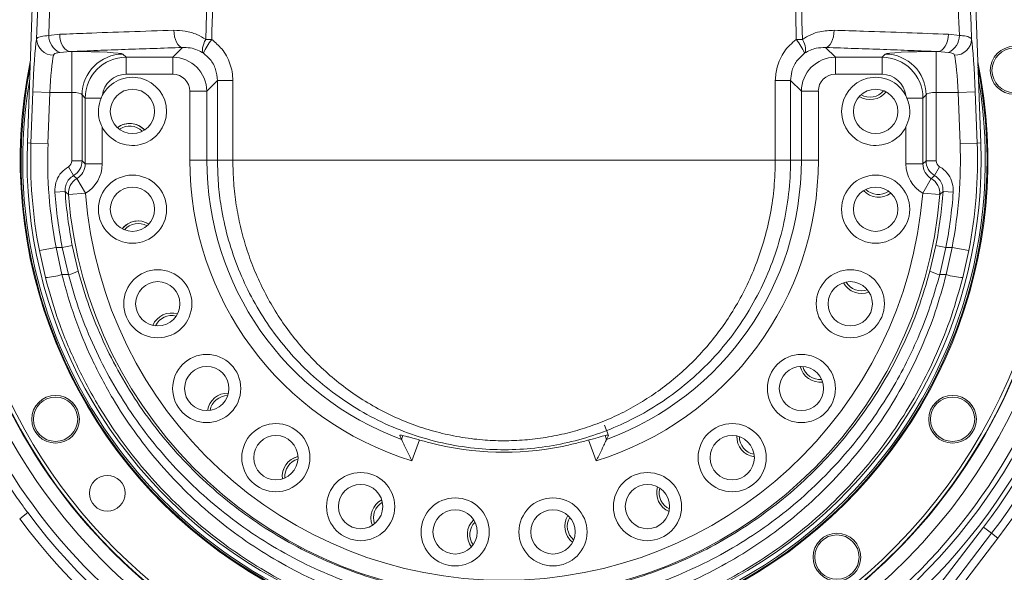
# Model space of a CAD drawing. Header units: millimetres. Extents: x 0 to 16820, y 0 to 11880.
# Tile 58 of 122: x 8027 to 8316, y 7019 to 7181. Entities that reach past the tile are written whole.
import ezdxf

# ---------------------------------------------------------------- set-up
doc = ezdxf.new("R2010")
doc.units = ezdxf.units.MM
doc.header["$LTSCALE"] = 20
doc.linetypes.add('PHANTOM', pattern=[12.7, 6.35, -1.27, 1.27, -1.27, 1.27, -1.27])
doc.styles.add('SLDTEXTSTYLE0', font='TXT', dxfattribs={"width": 0.605})
doc.dimstyles.new('SLDDIMSTYLE0', dxfattribs={"dimtxt": 140, "dimasz": 100, "dimexe": 0, "dimexo": 0.0625, "dimgap": 35, "dimtad": 1, "dimtoh": 1, "dimdec": 0, "dimrnd": 1e-09, "dimzin": 12, "dimdsep": 46, "dimtxsty": 'SLDTEXTSTYLE0', "dimsah": 1, "dimcen": 0.09, "dimadec": 0, "dimazin": 0, "dimtfac": 1, "dimtofl": 0, "dimtmove": 0, "dimatfit": 3, "dimfxl": 1, "dimfrac": 2, "dimtolj": 1, "dimtzin": 12, "dimarcsym": 0})
doc.dimstyles.new('SLDDIMSTYLE1', dxfattribs={"dimtxt": 140, "dimasz": 100, "dimexe": 0, "dimexo": 0.0625, "dimgap": 35, "dimtad": 1, "dimtoh": 1, "dimdec": 1, "dimrnd": 1e-09, "dimzin": 12, "dimdsep": 46, "dimtxsty": 'SLDTEXTSTYLE0', "dimsah": 1, "dimcen": 0.09, "dimadec": 0, "dimazin": 0, "dimtfac": 1, "dimtofl": 0, "dimtmove": 0, "dimatfit": 3, "dimfxl": 1, "dimfrac": 2, "dimtolj": 1, "dimtzin": 12, "dimarcsym": 0})

# ---------------------------------------------------------------- blocks, each defined once
blk = doc.blocks.new('*D12')
at = {"color": 7, "linetype": 'Continuous', "lineweight": 0}
for p, q in [((8169.5, 9516.47), (11047.1, 9516.47)), ((11017.1, 9516.47), (11017.1, 6644.47)), ((8318.2, 6644.47), (11047.1, 6644.47))]:
    blk.add_line(p, q, dxfattribs=at)
for points in [[(11017.1, 9516.47), (11002.1, 9416.47), (11032.1, 9416.47)], [(11017.1, 6644.47), (11032.1, 6744.47), (11002.1, 6744.47)]]:
    blk.add_solid(points, dxfattribs=at)
at = {"color": 7, "linetype": 'Continuous', "lineweight": 0, "insert": (10836.63, 7866.59), "char_height": 140, "attachment_point": 1, "rotation": 90, "style": 'SLDTEXTSTYLE0'}
blk.add_mtext('2872', dxfattribs=at)
blk = doc.blocks.new('*D14')
at = {"color": 7, "linetype": 'Continuous', "lineweight": 0}
for p, q in [((10546.5, 7139.47), (10546.5, 3974.47)), ((7994.5, 6320.77), (7994.5, 3974.47)), ((10546.5, 4004.47), (7994.5, 4004.47))]:
    blk.add_line(p, q, dxfattribs=at)
for points in [[(7994.5, 4004.47), (8094.5, 3989.47), (8094.5, 4019.47)], [(10546.5, 4004.47), (10446.5, 4019.47), (10446.5, 3989.47)]]:
    blk.add_solid(points, dxfattribs=at)
at = {"color": 7, "linetype": 'Continuous', "lineweight": 0, "insert": (9056.62, 4184.94), "char_height": 140, "attachment_point": 1, "style": 'SLDTEXTSTYLE0'}
blk.add_mtext('2552', dxfattribs=at)
blk = doc.blocks.new('*D17')
at = {"color": 7, "linetype": 'Continuous', "lineweight": 0}
for p, q in [((8674.68, 7139.47), (8674.68, 4374.47)), ((7994.5, 6320.77), (7994.5, 4374.47)), ((8674.68, 4404.47), (7994.5, 4404.47))]:
    blk.add_line(p, q, dxfattribs=at)
for points in [[(7994.5, 4404.47), (8094.5, 4389.47), (8094.5, 4419.47)], [(8674.68, 4404.47), (8574.68, 4419.47), (8574.68, 4389.47)]]:
    blk.add_solid(points, dxfattribs=at)
at = {"color": 7, "linetype": 'Continuous', "lineweight": 0, "insert": (8174.25, 4584.94), "char_height": 140, "attachment_point": 1, "style": 'SLDTEXTSTYLE0'}
blk.add_mtext('680', dxfattribs=at)

msp = doc.modelspace()

# ---------------------------------------------------------------- linework, layer by layer
at = {"color": 7, "linetype": 'Continuous', "lineweight": 0}
for p, q in [((8040.37, 7439.47), (8029.59, 7144.58)), ((8309.4, 7144.58), (8298.92, 7431.36)), ((8051.59, 7158.49), (8051.23, 7157.73)), ((8287.76, 7157.73), (8287.4, 7158.49)), ((8138.87, 7058.75), (8139.42, 7057.56)), ((8200.12, 7058.75), (8199.57, 7057.56)), ((8263.1, 6961.47), (8314.45, 7028.58))]:
    msp.add_line(p, q, dxfattribs=at)
at = {"color": 8, "linetype": 'Continuous', "lineweight": 0}
for p, q in [((8035.85, 7176.09), (8039.08, 7176.44)), ((8299.92, 7176.44), (8303.14, 7176.09)), ((8072.26, 7169.71), (8075.11, 7172.56)), ((8263.89, 7172.56), (8266.74, 7169.71)), ((8042.25, 7171.37), (8039.08, 7171.13)), ((8042.25, 7171.37), (8042.65, 7171.37)), ((8042.65, 7159.39), (8042.65, 7171.37)), ((8057.63, 7170.63), (8058.54, 7169.71)), ((8058.54, 7169.71), (8072.26, 7169.71)), ((8058.54, 7164.72), (8058.54, 7169.71)), ((8072.26, 7164.72), (8072.26, 7169.71)), ((8266.74, 7169.71), (8280.45, 7169.71)), ((8266.74, 7164.72), (8266.74, 7169.71)), ((8280.45, 7169.71), (8281.37, 7170.63)), ((8280.45, 7164.72), (8280.45, 7169.71)), ((8296.34, 7171.37), (8296.75, 7171.37)), ((8296.34, 7171.37), (8296.34, 7159.39)), ((8299.91, 7171.13), (8296.75, 7171.37)), ((8072.26, 7164.72), (8058.54, 7164.72)), ((8280.45, 7164.72), (8266.74, 7164.72)), ((8085.39, 7162.87), (8082.25, 7159.73)), ((8085.39, 7139.47), (8085.39, 7162.87)), ((8253.6, 7162.87), (8253.6, 7139.47)), ((8256.75, 7159.73), (8253.6, 7162.87)), ((8030.65, 7144.54), (8031.2, 7159.57)), ((8031.2, 7159.57), (8036.19, 7159.39)), ((8036.19, 7159.39), (8035.64, 7144.36)), ((8042.65, 7159.39), (8036.19, 7159.39)), ((8042.65, 7139.31), (8042.65, 7159.39)), ((8045.65, 7158.64), (8045.65, 7139.31)), ((8046.56, 7157.73), (8045.65, 7158.64)), ((8077.25, 7159.73), (8082.25, 7159.73)), ((8077.25, 7139.47), (8077.25, 7159.73)), ((8082.25, 7159.73), (8082.25, 7139.47)), ((8256.75, 7139.47), (8256.75, 7159.73)), ((8261.74, 7159.73), (8256.75, 7159.73)), ((8261.74, 7159.73), (8261.74, 7139.47)), ((8293.35, 7158.64), (8292.44, 7157.73)), ((8293.35, 7139.31), (8293.35, 7158.64)), ((8302.8, 7159.39), (8296.34, 7159.39)), ((8296.34, 7159.39), (8296.34, 7139.31)), ((8302.8, 7159.39), (8307.79, 7159.57)), ((8303.35, 7144.36), (8302.8, 7159.39)), ((8307.79, 7159.57), (8308.34, 7144.54)), ((8046.56, 7138.4), (8046.56, 7157.73)), ((8051.23, 7157.73), (8046.56, 7157.73)), ((8287.76, 7157.73), (8292.44, 7157.73)), ((8292.44, 7157.73), (8292.44, 7138.4)), ((8051.55, 7149.24), (8051.55, 7138.4)), ((8287.44, 7138.4), (8287.44, 7149.24)), ((8030.65, 7144.54), (8029.59, 7144.58)), ((8030.65, 7144.54), (8035.64, 7144.36)), ((8303.35, 7144.36), (8308.34, 7144.54)), ((8308.34, 7144.54), (8309.4, 7144.58)), ((8045.65, 7139.31), (8042.65, 7139.31)), ((8045.65, 7139.31), (8046.56, 7138.4)), ((8051.55, 7138.4), (8046.56, 7138.4)), ((8077.25, 7139.47), (8082.25, 7139.47)), ((8085.39, 7139.47), (8082.25, 7139.47)), ((8253.6, 7139.47), (8256.75, 7139.47)), ((8261.74, 7139.47), (8256.75, 7139.47)), ((8287.44, 7138.4), (8292.44, 7138.4)), ((8292.44, 7138.4), (8293.35, 7139.31)), ((8293.35, 7139.31), (8296.34, 7139.31)), ((8043.14, 7134.99), (8041.65, 7137.58)), ((8295.85, 7134.99), (8297.34, 7137.58)), ((8046.62, 7129.78), (8044.1, 7134.09)), ((8292.37, 7129.78), (8294.9, 7134.09)), ((8040.66, 7130.3), (8037.67, 7130.09)), ((8046.62, 7129.78), (8041.65, 7129.39)), ((8292.37, 7129.78), (8297.35, 7129.39)), ((8298.33, 7130.3), (8301.32, 7130.09)), ((8033.11, 7112.95), (8038.01, 7113.91)), ((8034.87, 7105.08), (8033.11, 7112.95)), ((8038.01, 7113.91), (8039.7, 7105.91)), ((8038.01, 7113.91), (8039.84, 7113.91)), ((8042.78, 7114.49), (8039.84, 7113.91)), ((8041.63, 7105.91), (8039.84, 7113.91)), ((8042.78, 7114.49), (8044.52, 7106.91)), ((8294.47, 7106.91), (8296.22, 7114.49)), ((8296.22, 7114.49), (8299.16, 7113.91)), ((8299.16, 7113.91), (8297.37, 7105.91)), ((8299.16, 7113.91), (8300.98, 7113.91)), ((8299.29, 7105.91), (8300.98, 7113.91)), ((8300.98, 7113.91), (8305.88, 7112.95)), ((8305.88, 7112.95), (8304.13, 7105.08)), ((8041.63, 7105.91), (8039.7, 7105.91)), ((8299.29, 7105.91), (8297.37, 7105.91)), ((8200.12, 7058.75), (8199.02, 7061.77)), ((8139.42, 7057.56), (8139.83, 7058.68)), ((8144.67, 7057.39), (8142.45, 7051.28)), ((8196.55, 7051.28), (8194.32, 7057.39)), ((8199.17, 7058.67), (8199.57, 7057.56)), ((8027.34, 7034.27), (8029.75, 7036.06)), ((8232.35, 6930.05), (8310.21, 7031.82)), ((8312.59, 7030), (8310.21, 7031.82)), ((8312.59, 7030), (8234.73, 6928.23)), ((8312.59, 7030), (8314.45, 7028.58))]:
    msp.add_line(p, q, dxfattribs=at)
at = {"color": 8, "linetype": 'Continuous', "lineweight": 0, "flags": 128}
for points in [[(8039.08, 7176.44), (8039.15, 7175.48), (8039.34, 7174.55), (8039.64, 7173.69), (8040.04, 7172.93), (8040.51, 7172.3), (8041.05, 7171.82), (8041.64, 7171.5), (8042.25, 7171.37)], [(8072.61, 7177.61), (8072.67, 7176.65), (8072.82, 7175.73), (8073.06, 7174.88), (8073.37, 7174.12), (8073.75, 7173.49), (8074.17, 7173.01), (8074.63, 7172.7), (8075.11, 7172.56)], [(8263.89, 7172.56), (8264.37, 7172.7), (8264.83, 7173.01), (8265.25, 7173.49), (8265.63, 7174.12), (8265.94, 7174.88), (8266.17, 7175.73), (8266.32, 7176.65), (8266.39, 7177.61)], [(8296.75, 7171.37), (8297.36, 7171.5), (8297.94, 7171.82), (8298.48, 7172.3), (8298.96, 7172.93), (8299.35, 7173.69), (8299.65, 7174.55), (8299.84, 7175.48), (8299.92, 7176.44)], [(8081.95, 7174.95), (8081.62, 7174.3), (8081.35, 7173.65), (8081.15, 7173.04), (8081.03, 7172.47), (8080.98, 7171.96), (8081.01, 7171.52), (8081.12, 7171.16), (8081.3, 7170.89)], [(8081.95, 7174.95), (8082.16, 7174.95), (8082.37, 7174.94), (8082.59, 7174.94), (8082.81, 7174.93), (8083.03, 7174.93), (8083.26, 7174.92), (8083.48, 7174.92), (8083.71, 7174.91)], [(8255.28, 7174.91), (8255.51, 7174.92), (8255.74, 7174.92), (8255.97, 7174.93), (8256.19, 7174.93), (8256.41, 7174.94), (8256.63, 7174.94), (8256.84, 7174.95), (8257.05, 7174.95)], [(8257.69, 7170.89), (8257.88, 7171.16), (8257.98, 7171.52), (8258.01, 7171.96), (8257.97, 7172.47), (8257.84, 7173.04), (8257.64, 7173.65), (8257.38, 7174.3), (8257.05, 7174.95)], [(8089.88, 7162.88), (8089.01, 7162.88), (8088.19, 7162.88), (8087.43, 7162.88), (8086.77, 7162.88), (8086.21, 7162.88), (8085.79, 7162.88), (8085.52, 7162.88), (8085.39, 7162.87)], [(8089.88, 7162.88), (8089.89, 7152.88), (8089.89, 7139.47)], [(8249.11, 7139.47), (8249.11, 7149.47), (8249.11, 7162.88)], [(8253.6, 7162.87), (8253.48, 7162.88), (8253.2, 7162.88), (8252.78, 7162.88), (8252.23, 7162.88), (8251.57, 7162.88), (8250.81, 7162.88), (8249.98, 7162.88), (8249.11, 7162.88)], [(8043.14, 7134.99), (8043.54, 7134.62), (8044.1, 7134.09)], [(8294.9, 7134.09), (8295.19, 7134.36), (8295.85, 7134.99)]]:
    msp.add_lwpolyline(points, dxfattribs=at)
at = {"color": 7, "linetype": 'Continuous', "lineweight": 0, "flags": 128}
msp.add_lwpolyline([(8065.27, 7120.76), (8064.58, 7121.12), (8063.15, 7121.57)], dxfattribs=at)
at = {"color": 7, "linetype": 'Continuous', "lineweight": 0}
for centre, radius in [((8319.19, 7165.86), 7), ((8319.19, 7165.86), 6.5), ((8060.44, 7153.82), 6.5), ((8278.56, 7153.82), 6.5), ((8060.44, 7125.11), 10), ((8278.56, 7125.11), 10), ((8060.44, 7125.11), 6.5), ((8278.56, 7125.11), 6.5), ((8067.87, 7097.37), 10), ((8271.12, 7097.37), 10), ((8067.87, 7097.37), 6.5), ((8271.12, 7097.37), 6.5), ((8082.23, 7072.5), 10), ((8256.77, 7072.5), 10), ((8082.23, 7072.5), 6.5), ((8256.77, 7072.5), 6.5), ((8037.86, 7063.47), 7), ((8037.86, 7063.47), 6.5), ((8301.13, 7063.47), 7), ((8301.13, 7063.47), 6.5), ((8102.53, 7052.2), 10), ((8236.46, 7052.2), 10), ((8102.53, 7052.2), 6.5), ((8236.46, 7052.2), 6.5), ((8053.06, 7041.76), 5.25), ((8127.4, 7037.84), 10), ((8211.59, 7037.84), 10), ((8127.4, 7037.84), 6.5), ((8211.59, 7037.84), 6.5), ((8155.14, 7030.41), 10), ((8183.86, 7030.41), 10), ((8155.14, 7030.41), 6.5), ((8183.86, 7030.41), 6.5), ((8267.2, 7023.03), 7), ((8267.2, 7023.03), 6.5)]:
    msp.add_circle(centre, radius, dxfattribs=at)
at = {"color": 7, "linetype": 'Continuous', "lineweight": 30}
for radius, start, end in [(2377, 300, 180), (505.19, 200.1488, 80.1488)]:
    msp.add_arc((8169.5, 7139.47), radius, start, end, dxfattribs=at)
at = {"color": 7, "linetype": 'PHANTOM', "lineweight": 30}
msp.add_arc((8169.5, 7139.47), 1568.22, 354.08007, 125.91993, dxfattribs=at)
at = {"color": 7, "linetype": 'Continuous', "lineweight": 0}
for centre, radius, start, end in [((8169.5, 7139.47), 182.5, 322.5832, 41.9972), ((8169.5, 7139.47), 162.5, 147.3963, 32.6037), ((8169.5, 7139.47), 162.4, 147.4562, 260), ((8169.5, 7139.47), 161.4, 148.0656, 260), ((8169.5, 7139.47), 162.4, 260, 32.5438), ((8169.5, 7139.47), 161.4, 260, 31.9344), ((8169.5, 7139.47), 142, 168.2789, 11.7211), ((8169.5, 7139.47), 141.75, 168.8941, 11.1059), ((8169.5, 7139.47), 141.25, 170.2784, 260), ((8060.44, 7153.82), 10, 207.3016, 152.1881), ((8169.5, 7139.47), 141.25, 260, 9.7216), ((8278.56, 7153.82), 10, 27.8119, 332.6984), ((8276.89, 7163.27), 6, 238.1947, 321.8053), ((8276.89, 7163.27), 5.25, 240.1893, 319.8107), ((8059.6, 7144.26), 6, 43.1947, 126.8053), ((8059.6, 7144.26), 6, 80, 126.8053), ((8059.6, 7144.26), 5.25, 45.1893, 124.8107), ((8059.6, 7144.26), 6, 43.1947, 80), ((8169.5, 7139.47), 140, 177.9065, 2.0935), ((8279.39, 7134.67), 6, 223.1947, 306.8053), ((8279.39, 7134.67), 5.25, 225.1893, 304.8107), ((8062.11, 7115.66), 6, 58.1947, 141.8053), ((8062.11, 7115.66), 6, 80, 141.8053), ((8062.11, 7115.66), 5.25, 60.1893, 139.8107), ((8274.41, 7106.39), 6, 208.1947, 291.8053), ((8274.41, 7106.39), 5.25, 210.1893, 289.8107), ((8071.93, 7088.67), 6, 73.1947, 156.8053), ((8071.93, 7088.67), 5.25, 75.1893, 154.8107), ((8262.27, 7080.36), 6, 192.9781, 276.8053), ((8262.27, 7080.36), 6, 193.1629, 276.8053), ((8262.27, 7080.36), 5.25, 195.1893, 274.8107), ((8088.4, 7065.15), 6, 88.3927, 171.8053), ((8088.4, 7065.15), 5.25, 89.7641, 169.8107), ((8243.81, 7058.37), 6, 178.3927, 261.8053), ((8243.81, 7058.37), 5.25, 179.7641, 259.8107), ((8169.5, 7139.47), 85.67, 257.2501, 282.7499), ((8110.39, 7046.69), 6, 102.9781, 186.8053), ((8110.39, 7046.69), 6, 103.3345, 186.8053), ((8110.39, 7046.69), 5.25, 105.1893, 184.8107), ((8220.29, 7041.89), 6, 163.1947, 246.8053), ((8220.29, 7041.89), 5.25, 165.1893, 244.8107), ((8136.42, 7034.56), 6, 118.1947, 201.8053), ((8136.42, 7034.56), 5.25, 120.1893, 199.8107), ((8164.7, 7029.57), 6, 133.1947, 216.8053), ((8193.31, 7032.07), 6, 148.1947, 231.8053), ((8193.31, 7032.07), 5.25, 150.1893, 229.8107), ((8164.7, 7029.57), 5.25, 135.1893, 214.8107)]:
    msp.add_arc(centre, radius, start, end, dxfattribs=at)
at = {"color": 8, "linetype": 'Continuous', "lineweight": 0}
for centre, radius, start, end in [((8169.5, 7139.47), 180.16, 322.5832, 41.0987), ((9048.58, 6449.52), 1297.66, 141.87326, 148.15417), ((8169.5, 7139.47), 175.88, 140.6572, 177.3515), ((8169.5, 7139.47), 175.88, 302.6485, 39.3428), ((8169.5, 7139.47), 177.16, 322.5832, 39.8865), ((9048.58, 6449.52), 1294.66, 141.87326, 148.15417), ((8169.5, 7139.47), 172.88, 141.9833, 177.3515), ((8169.5, 7139.47), 172.88, 302.6485, 38.0167), ((8169.5, 7139.47), 171.37, 142.6887, 180), ((8169.5, 7139.47), 171.37, 180, 37.3113), ((8169.5, 7139.47), 166.37, 145.2037, 0), ((8169.5, 7139.47), 166.37, 0, 34.7963), ((8041.28, 7176.1), 5.43, 180.028, 246.0942), ((8297.71, 7176.1), 5.43, 293.9058, 359.972), ((8037.21, 7175.22), 4.93, 182.3104, 270.7855), ((8095.67, 7165.01), 15.53, 140.3743, 157.7592), ((8243.32, 7165.01), 15.53, 22.2408, 39.6257), ((8301.79, 7175.22), 4.93, 269.2145, 357.6896), ((8057.67, 7158.61), 12.02, 90.1822, 179.8178), ((8281.33, 7158.61), 12.02, 0.1822, 89.8178), ((8169.5, 7139.47), 138.94, 177.9065, 191.0004), ((8169.5, 7139.47), 133.94, 177.9065, 191.0004), ((8169.5, 7139.47), 133.94, 348.9996, 2.0935), ((8169.5, 7139.47), 138.94, 348.9996, 2.0935), ((8169.5, 7139.47), 92.24, 180, 252.9484), ((8169.5, 7139.47), 87.25, 180, 249.8369), ((8169.5, 7139.47), 92.24, 287.0516, 0), ((8169.5, 7139.47), 87.25, 290.1631, 0), ((8046.64, 7129.77), 5.01, 120.481, 184.312), ((8292.35, 7129.77), 5.01, 355.688, 59.519), ((8169.5, 7139.47), 132.16, 184.0681, 191.1512), ((8169.5, 7139.47), 129.16, 184.0681, 191.1512), ((8169.5, 7139.47), 128.25, 184.5054, 355.4946), ((8169.5, 7139.47), 123.26, 184.5054, 355.4946), ((8169.5, 7139.47), 129.16, 348.8488, 355.9319), ((8169.5, 7139.47), 132.16, 348.8488, 355.9319), ((8039.41, 7117.08), 11.38, 281.2077, 296.6822), ((8299.58, 7117.08), 11.38, 243.3178, 258.7923), ((8034.25, 7123.07), 18.01, 271.969, 287.6397), ((8304.75, 7123.07), 18.01, 252.3603, 268.031), ((8169.5, 7139.47), 176.85, 216.4999, 263.7608), ((8169.5, 7139.47), 173.85, 216.4999, 263.7608)]:
    msp.add_arc(centre, radius, start, end, dxfattribs=at)
for centre, major_axis, ratio, start_param, end_param in [((8032.09, 7159.57), (0.62, 17), 0.052373, 0.431919, 1.572716), ((8306.9, 7159.57), (-0.62, 17), 0.052373, 4.710469, 5.851266), ((8037.08, 7159.39), (0.62, 12), 0.074094, 0.433858, 1.574655), ((8042.65, 7170.59), (15, 0), 0.052408, 0.05236, 1.570796), ((8058.56, 7157.71), (8.49, -8.49), 0.99954, 2.357564, 3.925621), ((8072.25, 7159.71), (7.07, 7.07), 0.999996, 5.499157, 7.067214), ((8266.75, 7159.71), (7.07, -7.07), 0.999996, 2.357564, 3.925621), ((8280.43, 7157.71), (8.49, 8.49), 0.99954, 5.499157, 7.067214), ((8296.34, 7170.59), (15, 0), 0.052408, 1.570796, 3.089233), ((8301.91, 7159.39), (-0.62, 12), 0.074094, 4.708531, 5.849327), ((8058.56, 7157.71), (4.96, -4.96), 0.997265, 2.357564, 3.817139), ((8072.25, 7159.71), (3.55, 3.55), 0.997265, 5.499157, 7.067214), ((8266.75, 7159.71), (-3.55, 3.55), 0.997265, 5.499157, 7.067214), ((8280.43, 7157.71), (-4.96, -4.96), 0.997265, 2.466046, 3.925621), ((8042.65, 7158.6), (3, 0), 0.262039, 0.05236, 1.570796), ((8296.34, 7158.6), (3, 0), 0.262039, 1.570796, 3.089233), ((8040.65, 7139.32), (1.42, -1.42), 0.997265, 6.021049, 7.067214), ((8040.65, 7139.32), (3.54, 3.54), 0.999456, 4.450253, 5.496418), ((8041.54, 7138.42), (3.56, -3.56), 0.991846, 6.028981, 7.067214), ((8041.54, 7138.42), (7.09, -7.09), 0.997265, 6.028981, 7.067214), ((8297.46, 7138.42), (-7.09, -7.09), 0.997265, 5.499157, 6.53739), ((8297.46, 7138.42), (3.56, 3.56), 0.991846, 2.357564, 3.395797), ((8298.35, 7139.32), (-3.54, 3.54), 0.999456, 0.786768, 1.832933), ((8298.35, 7139.32), (-1.42, -1.42), 0.997265, 5.499157, 6.545321)]:
    msp.add_ellipse(centre, major_axis=major_axis, ratio=ratio, start_param=start_param, end_param=end_param, dxfattribs=at)
for points, knots in [([(8081.95, 7174.95), (8083.8, 7255.09), (8085.75, 7339.65), (8087.76, 7428.62), (8088.05, 7441.87), (8088.35, 7455.11), (8088.95, 7481.59), (8091.33, 7586.66), (8094.35, 7719.28), (8097.1, 7842.31), (8098.24, 7890.29), (8098.75, 7914.32), (8099.28, 7938.41), (8099.66, 7954.47), (8099.85, 7962.51)], [0, 0, 0, 0, 0.304907, 0.321709, 0.338506, 0.355334, 0.372164, 0.439491, 0.755854, 0.87787, 0.908378, 0.93888, 0.969437, 1, 1, 1, 1]), ([(8239.14, 7962.51), (8239.34, 7953.74), (8239.64, 7940.6), (8240.05, 7923.07), (8240.35, 7908.68), (8240.7, 7893.08), (8241.22, 7870.62), (8242.13, 7831.3), (8244.76, 7714.63), (8247.66, 7586.89), (8250.21, 7474.26), (8251.05, 7437.1), (8251.56, 7414.77), (8252.92, 7355.17), (8254.75, 7275.23), (8256.41, 7202.74), (8257.05, 7174.95)], [0, 0, 0, 0, 0.033338, 0.050007, 0.066681, 0.08809, 0.109501, 0.152322, 0.237964, 0.554332, 0.639208, 0.667525, 0.695852, 0.72418, 0.894273, 1, 1, 1, 1]), ([(8101.64, 7955.76), (8101.46, 7947.65), (8101.18, 7935.48), (8100.81, 7919.26), (8100.39, 7899.73), (8099.76, 7872.88), (8098.68, 7827.24), (8095.99, 7710.04), (8093.09, 7581.94), (8090.39, 7469.32), (8089.64, 7432.15), (8089.09, 7409.81), (8087.68, 7350.21), (8085.93, 7271.91), (8084.31, 7201.06), (8083.71, 7174.91)], [0, 0, 0, 0, 0.031119, 0.046678, 0.062248, 0.106113, 0.149978, 0.237708, 0.556787, 0.642391, 0.670954, 0.699533, 0.728112, 0.899665, 1, 1, 1, 1]), ([(8255.28, 7174.91), (8253.43, 7255.5), (8251.48, 7340.65), (8249.46, 7430.36), (8249.15, 7444.05), (8248.83, 7457.72), (8248.2, 7485.08), (8245.76, 7590.87), (8242.71, 7722.16), (8239.97, 7842.77), (8238.87, 7887.89), (8238.42, 7907.96), (8238.05, 7925.56), (8237.7, 7940.66), (8237.47, 7950.72), (8237.35, 7955.76)], [0, 0, 0, 0, 0.30924, 0.326745, 0.344245, 0.361778, 0.379312, 0.449452, 0.768528, 0.884215, 0.913138, 0.942059, 0.961368, 0.980684, 1, 1, 1, 1]), ([(8032.29, 7175.02), (8035.21, 7253.62), (8038.32, 7336.98), (8041.59, 7425.11), (8041.95, 7434.64), (8042.13, 7439.4)], [0, 0, 0, 0, 0.891833, 0.945915, 1, 1, 1, 1]), ([(8045.8, 7438.95), (8045.69, 7436.17), (8045.47, 7430.6), (8045.05, 7419.45), (8044.31, 7399.94), (8042.84, 7360.92), (8039.95, 7284.44), (8037.48, 7219.12), (8035.85, 7176.09)], [0, 0, 0, 0, 0.031797, 0.063606, 0.127225, 0.254465, 0.508943, 1, 1, 1, 1]), ([(8303.14, 7176.09), (8302.95, 7181.2), (8301.75, 7212.94), (8299.5, 7272.63), (8296.9, 7341.18), (8295.06, 7390.07), (8294.13, 7414.51), (8293.61, 7428.48), (8293.33, 7435.46), (8293.19, 7438.95)], [0, 0, 0, 0, 0.058237, 0.362335, 0.681165, 0.84058, 0.920288, 0.960147, 1, 1, 1, 1]), ([(8296.87, 7439.4), (8297.08, 7433.82), (8297.5, 7422.66), (8298.33, 7400.32), (8299.78, 7361.24), (8302.64, 7284.27), (8305.09, 7218.48), (8306.71, 7175.02)], [0, 0, 0, 0, 0.063347, 0.126709, 0.253433, 0.506879, 1, 1, 1, 1]), ([(8032.29, 7175.02), (8032.35, 7175.14), (8032.52, 7175.47), (8033.53, 7175.88), (8035.07, 7176.02), (8035.85, 7176.09)], [0, 0, 0, 0, 0.199102, 0.594607, 1, 1, 1, 1]), ([(8039.08, 7176.44), (8041.68, 7176.54), (8048.29, 7176.81), (8059.4, 7177.21), (8068.2, 7177.48), (8072.61, 7177.61)], [0, 0, 0, 0, 0.245157, 0.621864, 1, 1, 1, 1]), ([(8072.61, 7177.61), (8073.72, 7177.57), (8075.99, 7177.5), (8079.18, 7176.58), (8081.09, 7175.46), (8081.95, 7174.95)], [0, 0, 0, 0, 0.345493, 0.703407, 1, 1, 1, 1]), ([(8257.05, 7174.95), (8257.86, 7175.44), (8259.51, 7176.42), (8262.67, 7177.45), (8264.99, 7177.55), (8266.39, 7177.61)], [0, 0, 0, 0, 0.2801909, 0.5687803, 1, 1, 1, 1]), ([(8266.39, 7177.61), (8269.25, 7177.52), (8276.53, 7177.31), (8287.82, 7176.92), (8295.88, 7176.6), (8299.92, 7176.44)], [0, 0, 0, 0, 0.2451571, 0.6218643, 1, 1, 1, 1]), ([(8303.14, 7176.09), (8303.46, 7176.07), (8304.64, 7175.98), (8306.18, 7175.7), (8306.53, 7175.25), (8306.71, 7175.02)], [0, 0, 0, 0, 0.158004, 0.585854, 1, 1, 1, 1]), ([(8075.11, 7172.56), (8072.25, 7172.47), (8066.54, 7172.29), (8058.22, 7172.01), (8050.08, 7171.7), (8044.86, 7171.48), (8042.25, 7171.37)], [0, 0, 0, 0, 0.248963, 0.498338, 0.748959, 1, 1, 1, 1]), ([(8081.3, 7170.89), (8080.73, 7171.22), (8079.46, 7171.95), (8077.35, 7172.53), (8075.86, 7172.55), (8075.11, 7172.56)], [0, 0, 0, 0, 0.290204, 0.639659, 1, 1, 1, 1]), ([(8083.71, 7174.91), (8084.75, 7174.04), (8086.41, 7172.64), (8088.08, 7170.11), (8089.1, 7167.84), (8089.76, 7165.39), (8089.84, 7163.73), (8089.88, 7162.88)], [0, 0, 0, 0, 0.2877993, 0.4634223, 0.6441616, 0.8195094, 1, 1, 1, 1]), ([(8249.11, 7162.88), (8249.21, 7164.22), (8249.38, 7166.38), (8250.46, 7169.2), (8251.71, 7171.37), (8253.31, 7173.34), (8254.62, 7174.38), (8255.28, 7174.91)], [0, 0, 0, 0, 0.284136, 0.460346, 0.641759, 0.818324, 1, 1, 1, 1]), ([(8263.89, 7172.56), (8262.97, 7172.54), (8261.46, 7172.5), (8259.37, 7171.86), (8258.26, 7171.21), (8257.69, 7170.89)], [0, 0, 0, 0, 0.438154, 0.71572, 1, 1, 1, 1]), ([(8296.75, 7171.37), (8294.16, 7171.48), (8288.97, 7171.7), (8280.86, 7172), (8272.52, 7172.29), (8266.77, 7172.47), (8263.89, 7172.56)], [0, 0, 0, 0, 0.248964, 0.498338, 0.748959, 1, 1, 1, 1]), ([(8039.08, 7171.13), (8038.69, 7171.07), (8038.02, 7170.96), (8037.56, 7170.71), (8037.35, 7170.49), (8037.31, 7170.38), (8037.28, 7170.3)], [0, 0, 0, 0, 0.428349, 0.743907, 0.812433, 1, 1, 1, 1]), ([(8085.39, 7162.87), (8085.28, 7163.98), (8085.06, 7166.2), (8083.5, 7169.01), (8081.98, 7170.31), (8081.3, 7170.89)], [0, 0, 0, 0, 0.355583, 0.711272, 1, 1, 1, 1]), ([(8257.69, 7170.89), (8256.86, 7170.15), (8255.2, 7168.68), (8253.83, 7165.76), (8253.67, 7163.76), (8253.6, 7162.87)], [0, 0, 0, 0, 0.358027, 0.714968, 1, 1, 1, 1]), ([(8301.72, 7170.3), (8301.66, 7170.43), (8301.58, 7170.6), (8301.16, 7170.87), (8300.63, 7171.03), (8300.07, 7171.11), (8299.91, 7171.13)], [0, 0, 0, 0, 0.3066167, 0.3937473, 0.8278735, 1, 1, 1, 1]), ([(8253.6, 7139.47), (8253.59, 7138.6), (8253.55, 7134.5), (8252.88, 7127.18), (8250.97, 7117.69), (8247.99, 7108.46), (8243.97, 7099.64), (8238.99, 7091.32), (8233.24, 7083.8), (8226.85, 7077.14), (8219.94, 7071.32), (8212.55, 7066.32), (8204.76, 7062.2), (8196.68, 7058.93), (8188.26, 7056.5), (8179.59, 7054.99), (8170.79, 7054.39), (8161.73, 7054.71), (8152.54, 7056.1), (8143.37, 7058.55), (8134.48, 7062.04), (8126.03, 7066.55), (8118.1, 7072.02), (8110.97, 7078.23), (8104.7, 7085.08), (8099.29, 7092.43), (8094.71, 7100.27), (8091.02, 7108.51), (8088.22, 7117.04), (8086.48, 7125.13), (8085.55, 7132.63), (8085.45, 7137.19), (8085.39, 7139.47)], [0, 0, 0, 0, 0.009742, 0.045878, 0.082146, 0.118289, 0.154874, 0.191584, 0.228178, 0.262412, 0.296741, 0.330971, 0.363748, 0.396615, 0.429381, 0.462249, 0.495222, 0.528087, 0.563604, 0.599255, 0.634785, 0.671226, 0.707791, 0.744242, 0.77881, 0.813475, 0.848038, 0.881657, 0.915371, 0.948982, 0.974491, 1, 1, 1, 1]), ([(8089.89, 7139.47), (8089.94, 7137.26), (8090.04, 7132.85), (8090.83, 7126.34), (8092.08, 7119.94), (8093.81, 7113.7), (8096.02, 7107.56), (8098.71, 7101.62), (8101.87, 7095.88), (8105.47, 7090.41), (8109.54, 7085.19), (8114.04, 7080.29), (8119, 7075.72), (8124.4, 7071.53), (8130.22, 7067.76), (8136.29, 7064.56), (8142.52, 7061.93), (8148.89, 7059.87), (8155.53, 7058.34), (8162.11, 7057.43), (8168.55, 7057.09), (8174.78, 7057.26), (8181.04, 7057.95), (8187.19, 7059.14), (8193.2, 7060.81), (8199.01, 7062.94), (8204.68, 7065.54), (8210.16, 7068.62), (8215.46, 7072.16), (8220.51, 7076.17), (8225.26, 7080.61), (8229.72, 7085.5), (8233.86, 7090.87), (8237.63, 7096.7), (8240.94, 7102.93), (8243.78, 7109.58), (8246.09, 7116.6), (8247.79, 7123.99), (8248.9, 7131.64), (8249.04, 7136.85), (8249.11, 7139.47)], [0, 0, 0, 0, 0.025752, 0.051504, 0.076536, 0.101981, 0.127427, 0.153292, 0.178934, 0.204985, 0.231036, 0.257506, 0.284299, 0.311276, 0.33885, 0.366642, 0.392507, 0.418571, 0.445297, 0.472265, 0.496171, 0.520542, 0.544914, 0.569767, 0.593759, 0.618167, 0.642576, 0.667398, 0.692671, 0.718348, 0.744026, 0.770112, 0.797247, 0.824569, 0.852489, 0.880621, 0.909788, 0.939209, 0.969457, 1, 1, 1, 1]), ([(8037.67, 7130.09), (8037.66, 7130.38), (8037.62, 7131.56), (8038.07, 7133.62), (8039.45, 7136.01), (8040.92, 7137.06), (8041.65, 7137.58)], [0, 0, 0, 0, 0.096959, 0.397994, 0.698998, 1, 1, 1, 1]), ([(8297.34, 7137.58), (8297.59, 7137.43), (8298.59, 7136.81), (8300.04, 7135.28), (8301.25, 7132.8), (8301.3, 7130.99), (8301.32, 7130.09)], [0, 0, 0, 0, 0.095497, 0.396684, 0.698353, 1, 1, 1, 1]), ([(8043.14, 7134.99), (8042.69, 7134.66), (8041.77, 7134), (8040.91, 7132.51), (8040.63, 7131.22), (8040.65, 7130.48), (8040.66, 7130.3)], [0, 0, 0, 0, 0.300849, 0.6017171, 0.9029028, 1, 1, 1, 1]), ([(8298.33, 7130.3), (8298.32, 7130.87), (8298.29, 7132), (8297.54, 7133.55), (8296.63, 7134.51), (8296, 7134.89), (8295.85, 7134.99)], [0, 0, 0, 0, 0.301928, 0.603526, 0.904533, 1, 1, 1, 1]), ([(8041.65, 7129.39), (8041.5, 7129.53), (8041.17, 7129.83), (8040.84, 7130.14), (8040.66, 7130.3)], [0, 0, 0, 0, 0.457797, 1, 1, 1, 1]), ([(8298.33, 7130.3), (8298.16, 7130.14), (8297.83, 7129.83), (8297.5, 7129.53), (8297.35, 7129.39)], [0, 0, 0, 0, 0.542203, 1, 1, 1, 1]), ([(8044.52, 7106.91), (8045.54, 7103.42), (8047.58, 7096.44), (8051.75, 7086.34), (8056.68, 7076.61), (8062.42, 7067.34), (8068.94, 7058.61), (8076.17, 7050.44), (8084.06, 7042.91), (8092.56, 7036.06), (8101.63, 7029.96), (8111.2, 7024.63), (8121.19, 7020.12), (8131.49, 7016.47), (8142.06, 7013.72), (8152.81, 7011.87), (8163.68, 7010.92), (8174.55, 7010.88), (8185.36, 7011.76), (8196.03, 7013.54), (8206.52, 7016.19), (8216.75, 7019.69), (8226.63, 7024.05), (8236.12, 7029.22), (8245.15, 7035.14), (8253.67, 7041.81), (8261.61, 7049.2), (8268.93, 7057.25), (8275.55, 7065.89), (8281.54, 7075.22), (8286.76, 7085.23), (8291.23, 7095.86), (8293.39, 7103.23), (8294.47, 7106.91)], [0, 0, 0, 0, 0.032144, 0.064404, 0.096665, 0.12881, 0.16095, 0.193203, 0.225456, 0.257595, 0.289806, 0.322133, 0.354459, 0.386669, 0.418678, 0.450804, 0.482929, 0.514937, 0.546693, 0.578561, 0.610431, 0.642187, 0.673975, 0.705875, 0.737776, 0.769565, 0.801627, 0.833803, 0.865978, 0.898041, 0.932005, 0.966036, 1, 1, 1, 1]), ([(8304.13, 7105.08), (8303.08, 7101.29), (8300.97, 7093.71), (8296.6, 7082.73), (8291.41, 7072.14), (8285.33, 7062.03), (8278.41, 7052.49), (8270.7, 7043.56), (8262.27, 7035.3), (8253.18, 7027.79), (8243.47, 7021.09), (8233.22, 7015.23), (8222.51, 7010.25), (8211.46, 7006.21), (8200.14, 7003.15), (8188.63, 7001.05), (8176.98, 6999.92), (8165.34, 6999.77), (8153.77, 7000.62), (8142.35, 7002.41), (8131.12, 7005.14), (8120.16, 7008.78), (8109.57, 7013.34), (8099.37, 7018.77), (8089.66, 7025.01), (8080.48, 7032.04), (8071.89, 7039.86), (8063.95, 7048.41), (8056.75, 7057.59), (8049.97, 7067.88), (8043.88, 7079.34), (8038.57, 7091.94), (8036.1, 7100.7), (8034.87, 7105.08)], [0, 0, 0, 0, 0.032013, 0.06414, 0.096268, 0.128281, 0.160292, 0.192418, 0.224542, 0.256552, 0.288529, 0.320623, 0.352716, 0.384691, 0.416307, 0.448038, 0.479769, 0.511384, 0.54263, 0.573988, 0.605346, 0.636594, 0.667862, 0.69924, 0.730618, 0.761889, 0.79354, 0.825301, 0.857063, 0.888715, 0.925781, 0.962935, 1, 1, 1, 1]), ([(8039.7, 7105.91), (8040.89, 7101.68), (8043.27, 7093.2), (8048.38, 7081.01), (8054.25, 7069.91), (8060.79, 7059.96), (8067.73, 7051.07), (8075.39, 7042.8), (8083.66, 7035.22), (8092.52, 7028.41), (8101.88, 7022.37), (8111.71, 7017.12), (8121.93, 7012.7), (8132.49, 7009.18), (8143.32, 7006.54), (8154.33, 7004.79), (8165.49, 7003.97), (8176.72, 7004.12), (8187.95, 7005.22), (8199.05, 7007.25), (8209.96, 7010.21), (8220.61, 7014.12), (8230.94, 7018.95), (8240.83, 7024.62), (8250.19, 7031.1), (8258.95, 7038.38), (8267.08, 7046.38), (8274.51, 7055.02), (8281.18, 7064.25), (8287.04, 7074.03), (8292.04, 7084.29), (8296.25, 7094.92), (8298.28, 7102.25), (8299.29, 7105.91)], [0, 0, 0, 0, 0.037128, 0.074344, 0.111471, 0.143146, 0.174932, 0.206716, 0.238389, 0.269642, 0.301004, 0.332364, 0.363615, 0.394815, 0.426127, 0.457438, 0.488636, 0.5202, 0.55188, 0.583562, 0.615127, 0.647077, 0.679146, 0.711217, 0.74317, 0.775197, 0.807339, 0.839482, 0.871511, 0.903576, 0.935756, 0.967935, 1, 1, 1, 1]), ([(8297.37, 7105.91), (8296.57, 7103.11), (8294.96, 7097.46), (8291.84, 7089.21), (8288.19, 7081.11), (8283.65, 7072.67), (8278.09, 7063.94), (8271.38, 7055.13), (8263.86, 7046.81), (8255.73, 7039.23), (8247.02, 7032.37), (8237.85, 7026.32), (8228.09, 7020.97), (8217.97, 7016.5), (8207.51, 7012.89), (8196.85, 7010.17), (8185.87, 7008.33), (8174.8, 7007.42), (8163.67, 7007.44), (8152.62, 7008.39), (8141.55, 7010.29), (8130.73, 7013.11), (8120.21, 7016.83), (8110.05, 7021.4), (8100.19, 7026.88), (8090.88, 7033.17), (8082.17, 7040.18), (8074.13, 7047.85), (8066.68, 7056.26), (8060.01, 7065.23), (8054.14, 7074.69), (8049.1, 7084.6), (8044.8, 7095), (8042.69, 7102.27), (8041.63, 7105.91)], [0, 0, 0, 0, 0.025232, 0.050746, 0.076261, 0.102064, 0.13363, 0.165754, 0.197878, 0.230581, 0.261861, 0.29369, 0.325519, 0.357919, 0.389146, 0.42093, 0.452715, 0.48508, 0.516543, 0.548581, 0.580619, 0.613253, 0.644926, 0.676823, 0.709426, 0.742272, 0.773906, 0.806103, 0.8383, 0.87108, 0.90274, 0.934619, 0.967189, 1, 1, 1, 1]), ([(8019.82, 7049.83), (8020.06, 7049.51), (8020.55, 7048.89), (8021.57, 7047.47), (8022.79, 7045.75), (8024.2, 7043.75), (8025.77, 7041.54), (8027.62, 7038.95), (8028.98, 7037.1), (8029.75, 7036.06)], [0, 0, 0, 0, 0.137521, 0.275038, 0.411901, 0.548763, 0.686415, 0.82407, 1, 1, 1, 1])]:
    msp.add_open_spline(points, degree=3, knots=knots, dxfattribs=at)
at = {"color": 7, "linetype": 'Continuous', "lineweight": 0}
for points, knots in [([(8051.23, 7157.73), (8050.9, 7156.66), (8050.23, 7154.51), (8050.56, 7151.51), (8051.28, 7149.86), (8051.55, 7149.24)], [0, 0, 0, 0, 0.383331, 0.766418, 1, 1, 1, 1]), ([(8287.44, 7149.24), (8287.85, 7150.27), (8288.68, 7152.34), (8288.59, 7155.36), (8287.99, 7157.07), (8287.76, 7157.73)], [0, 0, 0, 0, 0.378448, 0.759366, 1, 1, 1, 1]), ([(8138.87, 7058.75), (8138.95, 7058.8), (8139.12, 7058.89), (8140.65, 7058.49), (8142.35, 7058.02), (8144.36, 7057.47), (8147.14, 7056.72), (8149.52, 7056.16), (8150.59, 7055.91)], [0, 0, 0, 0, 0.20759, 0.415181, 0.519328, 0.623475, 0.830963, 1, 1, 1, 1]), ([(8142.45, 7051.28), (8142.45, 7051.28), (8142.2, 7051.78), (8141.55, 7053.09), (8140.65, 7054.96), (8139.94, 7056.45), (8139.53, 7057.32), (8139.46, 7057.48), (8139.42, 7057.56)], [0, 0, 0, 0, 0.001543, 0.18121, 0.480734, 0.700409, 0.849761, 1, 1, 1, 1]), ([(8188.4, 7055.91), (8189.06, 7056.07), (8190.39, 7056.37), (8192.31, 7056.85), (8194.11, 7057.33), (8196.29, 7057.92), (8198.48, 7058.53), (8199.97, 7058.89), (8200.07, 7058.8), (8200.12, 7058.75)], [0, 0, 0, 0, 0.1044131, 0.208822, 0.3132566, 0.4176904, 0.6250681, 0.8324253, 1, 1, 1, 1]), ([(8199.57, 7057.56), (8199.54, 7057.48), (8199.46, 7057.32), (8199.06, 7056.45), (8198.35, 7054.96), (8197.45, 7053.09), (8196.8, 7051.78), (8196.55, 7051.28), (8196.55, 7051.28)], [0, 0, 0, 0, 0.150239, 0.299591, 0.519266, 0.81879, 0.998457, 1, 1, 1, 1])]:
    msp.add_open_spline(points, degree=3, knots=knots, dxfattribs=at)
at = {"color": 8, "linetype": 'Continuous', "lineweight": 0}
for points in [[(8089.89, 7139.47), (8089.31, 7139.47), (8088.14, 7139.47), (8086.7, 7139.47), (8085.67, 7139.47), (8085.49, 7139.47), (8085.39, 7139.47)], [(8089.89, 7139.47), (8100.48, 7139.47), (8121.66, 7139.47), (8153.55, 7139.47), (8185.45, 7139.47), (8217.33, 7139.47), (8238.51, 7139.47), (8249.11, 7139.47)], [(8249.11, 7139.47), (8249.69, 7139.47), (8250.85, 7139.47), (8252.29, 7139.47), (8253.33, 7139.47), (8253.51, 7139.47), (8253.6, 7139.47)]]:
    msp.add_open_spline(points, degree=3, dxfattribs=at)

# ---------------------------------------------------------------- dimensions: what is measured, and where the dimension line sits
at = {"color": 7, "linetype": 'Continuous', "lineweight": 0}
dim = msp.add_linear_dim(base=(11017.1, 6644.47), p1=(8169.5, 9516.47), p2=(8318.2, 6644.47), angle=90, dimstyle='SLDDIMSTYLE1', dxfattribs=at)
dim.commit()
dim.dimension.update_dxf_attribs({"geometry": '*D12', "text_midpoint": (11017.1, 8080.47), "dimtype": 160})
for base, p1, dimstyle, picture, middle in [((7994.5, 4004.47), (10546.5, 7139.47), 'SLDDIMSTYLE1', '*D14', (9270.5, 4004.47)), ((7994.5, 4404.47), (8674.68, 7139.47), 'SLDDIMSTYLE0', '*D17', (8334.59, 4404.47))]:
    dim = msp.add_linear_dim(base=base, p1=p1, p2=(7994.5, 6320.77), dimstyle=dimstyle, dxfattribs=at)
    dim.commit()
    dim.dimension.update_dxf_attribs({"geometry": picture, "text_midpoint": middle, "dimtype": 160})

doc.saveas('drawing.dxf')
